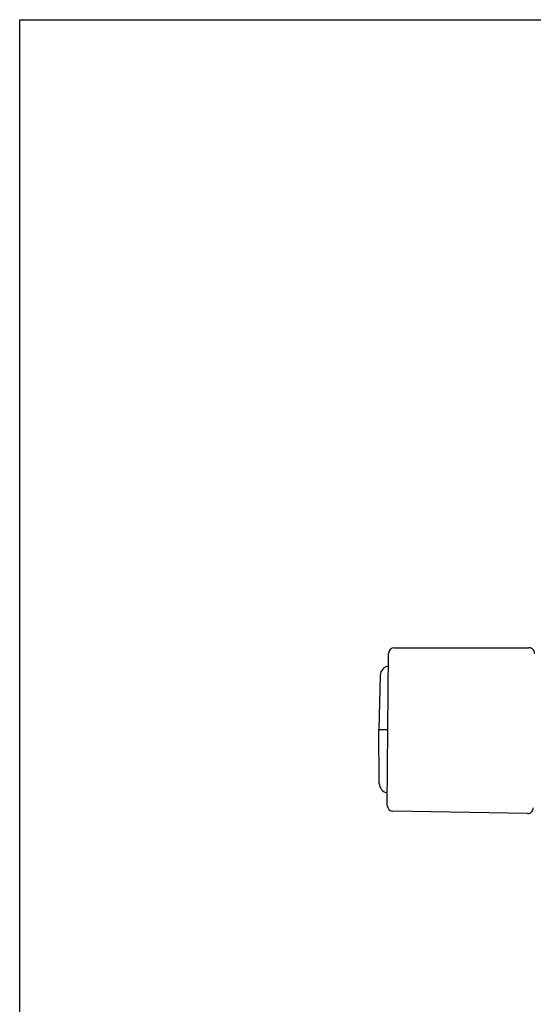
# Model space of a CAD drawing. Header units: inches. Extents: x 0 to 22, y 0 to 17.
# Tile 3 of 8: x 0 to 2.7, y 11.8 to 17. Entities that reach past the tile are written whole.
import ezdxf

# ---------------------------------------------------------------- set-up
doc = ezdxf.new("R2010")
doc.units = ezdxf.units.IN
doc.header["$LTSCALE"] = 1.21
doc.header["$MEASUREMENT"] = 0
doc.layers.get('0').update_dxf_attribs({"linetype": 'CONTINUOUS'})
doc.layers.add('206383_X26128_1_BL1', color=7, linetype='CONTINUOUS')
doc.layers.add('206397_206397_1_BL13', color=7, linetype='CONTINUOUS')

# ---------------------------------------------------------------- blocks, each defined once
blk = doc.blocks.new('206383_X26128_1_BL1', base_point=(10.3879, 9.9283))
at = {"layer": '206383_X26128_1_BL1', "color": 7, "linetype": 'CONTINUOUS'}
for p, q in [((1.9619, 13.7119), (2.6669, 13.7119)), ((1.925, 12.8867), (1.9319, 13.6822)), ((2.6594, 12.8441), (1.9544, 12.8564))]:
    blk.add_line(p, q, dxfattribs=at)
for centre, start, end in [((1.9619, 13.6819), 90, 179.5), ((2.6669, 13.6819), 359.5, 90), ((1.955, 12.8864), 179.5, 269), ((2.6599, 12.8741), 269, 359.5)]:
    blk.add_arc(centre, 0.03, start, end, dxfattribs=at)
blk = doc.blocks.new('206397_206397_1_BL13', base_point=(1.9809, 9.9067))
at = {"layer": '206397_206397_1_BL13', "color": 7, "linetype": 'CONTINUOUS'}
for p, q in [((1.8883, 13.5681), (1.8809, 13.2848)), ((1.8834, 13.0014), (1.8809, 13.2848)), ((1.8809, 13.2848), (1.9284, 13.2844))]:
    blk.add_line(p, q, dxfattribs=at)
for centre, start, end in [((1.9383, 13.5668), 98.0017, 178.5), ((1.9334, 13.0019), 180.5002, 260.9983)]:
    blk.add_arc(centre, 0.05, start, end, dxfattribs=at)

msp = doc.modelspace()

# ---------------------------------------------------------------- linework, layer by layer
at = {"color": 7, "linetype": 'CONTINUOUS'}
for p, q in [((0, 0), (0, 17)), ((0, 17), (22, 17))]:
    msp.add_line(p, q, dxfattribs=at)

# ---------------------------------------------------------------- block references
at = {"layer": '206383_X26128_1_BL1'}
msp.add_blockref('206383_X26128_1_BL1', (10.3879, 9.9283), dxfattribs=at)
at = {"layer": '206397_206397_1_BL13'}
msp.add_blockref('206397_206397_1_BL13', (1.9809, 9.9067), dxfattribs=at)

doc.saveas('drawing.dxf')
